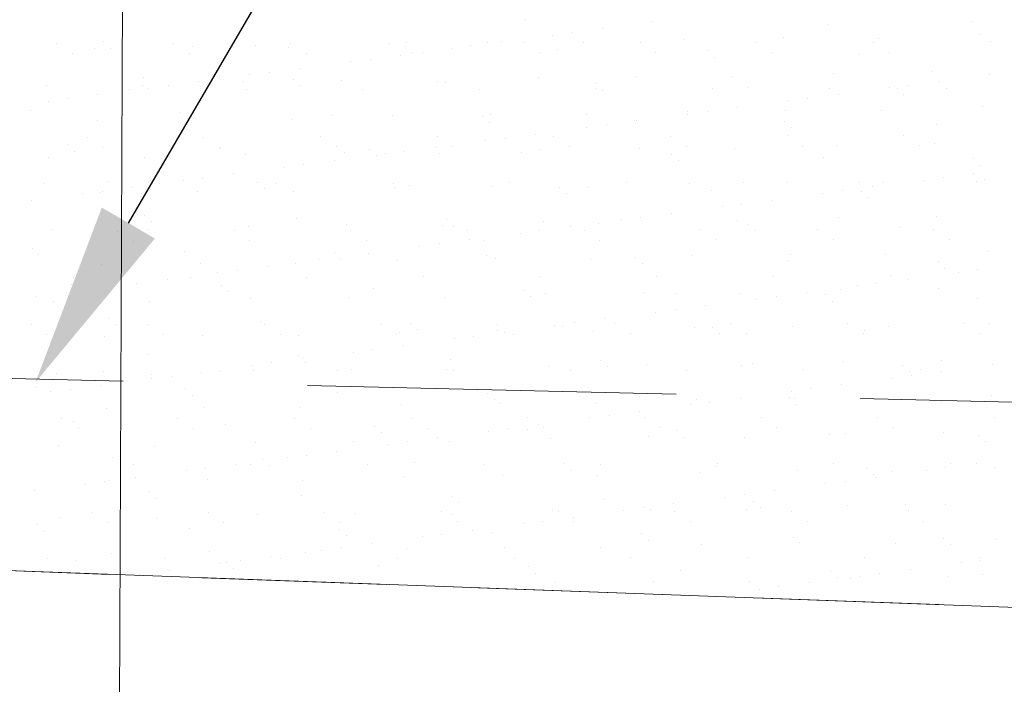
# Model space of a CAD drawing. Header units: metres. Extents: x 561538 to 562530, y 6580867 to 6581188.
# Tile 46 of 78: x 562514.607 to 562515.942, y 6580869.828 to 6580870.73. Entities that reach past the tile are written whole.
import ezdxf

# ---------------------------------------------------------------- set-up
doc = ezdxf.new("R2010")
doc.units = ezdxf.units.M
doc.linetypes.add('DASHED', pattern=[0.75, 0.5, -0.25])
doc.layers.add('KLM_lõige', color=7, linetype='Continuous', lineweight=9)
doc.layers.add('KLM_nähtavus', color=5, linetype='Continuous', lineweight=9)

msp = doc.modelspace()

# ---------------------------------------------------------------- linework, layer by layer
at = {"layer": 'KLM_lõige', "linetype": 'Continuous'}
msp.add_line((562514.7287, 6580866.5602), (562514.7532, 6580872.4059), dxfattribs=at)
at = {"layer": 'KLM_lõige'}
for p, q in [((562515.2926, 6580870.7297), (562515.2926, 6580870.7297)), ((562515.4659, 6580870.727), (562515.4659, 6580870.727)), ((562515.7022, 6580870.7235), (562515.7022, 6580870.7235)), ((562515.8991, 6580870.7276), (562515.8991, 6580870.7276)), ((562515.3556, 6580870.7125), (562515.3556, 6580870.7125)), ((562515.3969, 6580870.7179), (562515.3969, 6580870.7179)), ((562514.6576, 6580870.6976), (562514.6576, 6580870.6976)), ((562514.721, 6580870.7), (562514.721, 6580870.7)), ((562514.8158, 6580870.6979), (562514.8158, 6580870.6979)), ((562514.974, 6580870.6982), (562514.974, 6580870.6982)), ((562515.1092, 6580870.6974), (562515.1092, 6580870.6974)), ((562515.1322, 6580870.6985), (562515.1322, 6580870.6985)), ((562515.2421, 6580870.6991), (562515.2421, 6580870.6991)), ((562515.2602, 6580870.6999), (562515.2602, 6580870.6999)), ((562515.2904, 6580870.6988), (562515.2904, 6580870.6988)), ((562515.3292, 6580870.709), (562515.3292, 6580870.709)), ((562515.3721, 6580870.6985), (562515.3721, 6580870.6985)), ((562515.4486, 6580870.6991), (562515.4486, 6580870.6991)), ((562515.5093, 6580870.7034), (562515.5093, 6580870.7034)), ((562515.6068, 6580870.6994), (562515.6068, 6580870.6994)), ((562515.6423, 6580870.7051), (562515.6423, 6580870.7051)), ((562515.765, 6580870.6996), (562515.765, 6580870.6996)), ((562515.7722, 6580870.7045), (562515.7722, 6580870.7045)), ((562515.9094, 6580870.7095), (562515.9094, 6580870.7095)), ((562515.9232, 6580870.6999), (562515.9232, 6580870.6999)), ((562514.679, 6580870.684), (562514.679, 6580870.684)), ((562514.709, 6580870.6914), (562514.709, 6580870.6914)), ((562514.7304, 6580870.6914), (562514.7304, 6580870.6914)), ((562514.8372, 6580870.6843), (562514.8372, 6580870.6843)), ((562514.842, 6580870.6931), (562514.842, 6580870.6931)), ((562514.9273, 6580870.6955), (562514.9273, 6580870.6955)), ((562514.972, 6580870.6925), (562514.972, 6580870.6925)), ((562514.9954, 6580870.6846), (562514.9954, 6580870.6846)), ((562515.1306, 6580870.6937), (562515.1306, 6580870.6937)), ((562515.1399, 6580870.6852), (562515.1399, 6580870.6852)), ((562515.1536, 6580870.6849), (562515.1536, 6580870.6849)), ((562515.1925, 6580870.691), (562515.1925, 6580870.691)), ((562515.2189, 6580870.6945), (562515.2189, 6580870.6945)), ((562515.3118, 6580870.6851), (562515.3118, 6580870.6851)), ((562515.3368, 6580870.6893), (562515.3368, 6580870.6893)), ((562515.47, 6580870.6854), (562515.47, 6580870.6854)), ((562515.5401, 6580870.6875), (562515.5401, 6580870.6875)), ((562515.6282, 6580870.6857), (562515.6282, 6580870.6857)), ((562515.7464, 6580870.683), (562515.7464, 6580870.683)), ((562515.7864, 6580870.686), (562515.7864, 6580870.686)), ((562515.0557, 6580870.673), (562515.0557, 6580870.673)), ((562515.0822, 6580870.6765), (562515.0822, 6580870.6765)), ((562515.1235, 6580870.6819), (562515.1235, 6580870.6819)), ((562515.5495, 6580870.6789), (562515.5495, 6580870.6789)), ((562514.9454, 6580870.6585), (562514.9454, 6580870.6585)), ((562514.9867, 6580870.6639), (562514.9867, 6580870.6639)), ((562515.711, 6580870.6575), (562515.711, 6580870.6575)), ((562515.8439, 6580870.6592), (562515.8439, 6580870.6592)), ((562514.7746, 6580870.6509), (562514.7746, 6580870.6509)), ((562514.85, 6580870.6459), (562514.85, 6580870.6459)), ((562514.9107, 6580870.6455), (562514.9107, 6580870.6455)), ((562514.919, 6580870.655), (562514.919, 6580870.655)), ((562514.9778, 6580870.6492), (562514.9778, 6580870.6492)), ((562515.0437, 6580870.6472), (562515.0437, 6580870.6472)), ((562515.1736, 6580870.6465), (562515.1736, 6580870.6465)), ((562515.1841, 6580870.6447), (562515.1841, 6580870.6447)), ((562515.3108, 6580870.6515), (562515.3108, 6580870.6515)), ((562515.3874, 6580870.6429), (562515.3874, 6580870.6429)), ((562515.4438, 6580870.6532), (562515.4438, 6580870.6532)), ((562515.5738, 6580870.6526), (562515.5738, 6580870.6526)), ((562515.854, 6580870.6466), (562515.854, 6580870.6466)), ((562515.923, 6580870.6557), (562515.923, 6580870.6557)), ((562514.6435, 6580870.6412), (562514.6435, 6580870.6412)), ((562514.7561, 6580870.6349), (562514.7561, 6580870.6349)), ((562514.7735, 6580870.6405), (562514.7735, 6580870.6405)), ((562514.7822, 6580870.637), (562514.7822, 6580870.637)), ((562514.8087, 6580870.6405), (562514.8087, 6580870.6405)), ((562514.9143, 6580870.6351), (562514.9143, 6580870.6351)), ((562514.9872, 6580870.6406), (562514.9872, 6580870.6406)), ((562515.0725, 6580870.6354), (562515.0725, 6580870.6354)), ((562515.2307, 6580870.6357), (562515.2307, 6580870.6357)), ((562515.3889, 6580870.636), (562515.3889, 6580870.636)), ((562515.3968, 6580870.6343), (562515.3968, 6580870.6343)), ((562515.5471, 6580870.6363), (562515.5471, 6580870.6363)), ((562515.5937, 6580870.6384), (562515.5937, 6580870.6384)), ((562515.7053, 6580870.6366), (562515.7053, 6580870.6366)), ((562515.7863, 6580870.6377), (562515.7863, 6580870.6377)), ((562515.7969, 6580870.6367), (562515.7969, 6580870.6367)), ((562515.8127, 6580870.6412), (562515.8127, 6580870.6412)), ((562515.8635, 6580870.6369), (562515.8635, 6580870.6369)), ((562514.6455, 6580870.619), (562514.6455, 6580870.619)), ((562514.6719, 6580870.6225), (562514.6719, 6580870.6225)), ((562514.7132, 6580870.6279), (562514.7132, 6580870.6279)), ((562515.6495, 6580870.6197), (562515.6495, 6580870.6197)), ((562515.676, 6580870.6232), (562515.676, 6580870.6232)), ((562515.7173, 6580870.6286), (562515.7173, 6580870.6286)), ((562515.8063, 6580870.6281), (562515.8063, 6580870.6281)), ((562514.6219, 6580870.6063), (562514.6219, 6580870.6063)), ((562514.8251, 6580870.6046), (562514.8251, 6580870.6046)), ((562515.5125, 6580870.6056), (562515.5125, 6580870.6056)), ((562515.5392, 6580870.6052), (562515.5392, 6580870.6052)), ((562515.5805, 6580870.6106), (562515.5805, 6580870.6106)), ((562515.6455, 6580870.6072), (562515.6455, 6580870.6072)), ((562515.7754, 6580870.6066), (562515.7754, 6580870.6066)), ((562515.9126, 6580870.6116), (562515.9126, 6580870.6116)), ((562514.7122, 6580870.5935), (562514.7122, 6580870.5935)), ((562514.8345, 6580870.596), (562514.8345, 6580870.596)), ((562514.8452, 6580870.5952), (562514.8452, 6580870.5952)), ((562514.9752, 6580870.5946), (562514.9752, 6580870.5946)), ((562515.0314, 6580870.6001), (562515.0314, 6580870.6001)), ((562515.1124, 6580870.5995), (562515.1124, 6580870.5995)), ((562515.2347, 6580870.5983), (562515.2347, 6580870.5983)), ((562515.244, 6580870.5898), (562515.244, 6580870.5898)), ((562515.2453, 6580870.6012), (562515.2453, 6580870.6012)), ((562515.3753, 6580870.6006), (562515.3753, 6580870.6006)), ((562515.4409, 6580870.5938), (562515.4409, 6580870.5938)), ((562515.4438, 6580870.5926), (562515.4438, 6580870.5926)), ((562515.5128, 6580870.6017), (562515.5128, 6580870.6017)), ((562515.6442, 6580870.5921), (562515.6442, 6580870.5921)), ((562515.376, 6580870.5837), (562515.376, 6580870.5837)), ((562515.4025, 6580870.5871), (562515.4025, 6580870.5871)), ((562515.6536, 6580870.5835), (562515.6536, 6580870.5835)), ((562515.8505, 6580870.5876), (562515.8505, 6580870.5876)), ((562514.6986, 6580870.5704), (562514.6986, 6580870.5704)), ((562514.8568, 6580870.5707), (562514.8568, 6580870.5707)), ((562515.015, 6580870.571), (562515.015, 6580870.571)), ((562515.1732, 6580870.5713), (562515.1732, 6580870.5713)), ((562515.2393, 6580870.5657), (562515.2393, 6580870.5657)), ((562515.2657, 6580870.5691), (562515.2657, 6580870.5691)), ((562515.307, 6580870.5746), (562515.307, 6580870.5746)), ((562515.3314, 6580870.5716), (562515.3314, 6580870.5716)), ((562515.4896, 6580870.5719), (562515.4896, 6580870.5719)), ((562515.6478, 6580870.5722), (562515.6478, 6580870.5722)), ((562515.806, 6580870.5724), (562515.806, 6580870.5724)), ((562514.6724, 6580870.56), (562514.6724, 6580870.56)), ((562514.6818, 6580870.5514), (562514.6818, 6580870.5514)), ((562514.72, 6580870.5568), (562514.72, 6580870.5568)), ((562514.8782, 6580870.5571), (562514.8782, 6580870.5571)), ((562514.8787, 6580870.5555), (562514.8787, 6580870.5555)), ((562515.0364, 6580870.5574), (562515.0364, 6580870.5574)), ((562515.082, 6580870.5537), (562515.082, 6580870.5537)), ((562515.129, 6580870.5511), (562515.129, 6580870.5511)), ((562515.1703, 6580870.5566), (562515.1703, 6580870.5566)), ((562515.1946, 6580870.5576), (562515.1946, 6580870.5576)), ((562515.314, 6580870.5536), (562515.314, 6580870.5536)), ((562515.3528, 6580870.5579), (562515.3528, 6580870.5579)), ((562515.447, 6580870.5553), (562515.447, 6580870.5553)), ((562515.511, 6580870.5582), (562515.511, 6580870.5582)), ((562515.577, 6580870.5547), (562515.577, 6580870.5547)), ((562515.6692, 6580870.5585), (562515.6692, 6580870.5585)), ((562515.7142, 6580870.5596), (562515.7142, 6580870.5596)), ((562515.8274, 6580870.5588), (562515.8274, 6580870.5588)), ((562515.8471, 6580870.5613), (562515.8471, 6580870.5613)), ((562514.6467, 6580870.5433), (562514.6467, 6580870.5433)), ((562514.7767, 6580870.5426), (562514.7767, 6580870.5426)), ((562514.9139, 6580870.5476), (562514.9139, 6580870.5476)), ((562515.0336, 6580870.5386), (562515.0336, 6580870.5386)), ((562515.0469, 6580870.5493), (562515.0469, 6580870.5493)), ((562515.0913, 6580870.5452), (562515.0913, 6580870.5452)), ((562515.1026, 6580870.5477), (562515.1026, 6580870.5477)), ((562515.1768, 6580870.5487), (562515.1768, 6580870.5487)), ((562515.2882, 6580870.5493), (562515.2882, 6580870.5493)), ((562515.4915, 6580870.5475), (562515.4915, 6580870.5475)), ((562515.5009, 6580870.5389), (562515.5009, 6580870.5389)), ((562515.6978, 6580870.543), (562515.6978, 6580870.543)), ((562515.9011, 6580870.5413), (562515.9011, 6580870.5413)), ((562514.9658, 6580870.5297), (562514.9658, 6580870.5297)), ((562514.9923, 6580870.5331), (562514.9923, 6580870.5331)), ((562515.9104, 6580870.5327), (562515.9104, 6580870.5327)), ((562514.726, 6580870.5109), (562514.726, 6580870.5109)), ((562514.8291, 6580870.5117), (562514.8291, 6580870.5117)), ((562514.8555, 6580870.5151), (562514.8555, 6580870.5151)), ((562514.8968, 6580870.5206), (562514.8968, 6580870.5206)), ((562515.6487, 6580870.5094), (562515.6487, 6580870.5094)), ((562515.7463, 6580870.5094), (562515.7463, 6580870.5094)), ((562515.8331, 6580870.5123), (562515.8331, 6580870.5123)), ((562515.8595, 6580870.5158), (562515.8595, 6580870.5158)), ((562515.9008, 6580870.5212), (562515.9008, 6580870.5212)), ((562515.9045, 6580870.5097), (562515.9045, 6580870.5097)), ((562515.9158, 6580870.5137), (562515.9158, 6580870.5137)), ((562514.6389, 6580870.5074), (562514.6389, 6580870.5074)), ((562514.7188, 6580870.4971), (562514.7188, 6580870.4971)), ((562514.7601, 6580870.5026), (562514.7601, 6580870.5026)), ((562514.7971, 6580870.5077), (562514.7971, 6580870.5077)), ((562514.8484, 6580870.4973), (562514.8484, 6580870.4973)), ((562514.9293, 6580870.5092), (562514.9293, 6580870.5092)), ((562514.9386, 6580870.5006), (562514.9386, 6580870.5006)), ((562514.9553, 6580870.5079), (562514.9553, 6580870.5079)), ((562514.9784, 6580870.4967), (562514.9784, 6580870.4967)), ((562515.1135, 6580870.5082), (562515.1135, 6580870.5082)), ((562515.1156, 6580870.5017), (562515.1156, 6580870.5017)), ((562515.1355, 6580870.5047), (562515.1355, 6580870.5047)), ((562515.2485, 6580870.5034), (562515.2485, 6580870.5034)), ((562515.2717, 6580870.5085), (562515.2717, 6580870.5085)), ((562515.3388, 6580870.5029), (562515.3388, 6580870.5029)), ((562515.3785, 6580870.5027), (562515.3785, 6580870.5027)), ((562515.4299, 6580870.5088), (562515.4299, 6580870.5088)), ((562515.5157, 6580870.5077), (562515.5157, 6580870.5077)), ((562515.5451, 6580870.4984), (562515.5451, 6580870.4984)), ((562515.5881, 6580870.5091), (562515.5881, 6580870.5091)), ((562515.7228, 6580870.4978), (562515.7228, 6580870.4978)), ((562515.7483, 6580870.4967), (562515.7483, 6580870.4967)), ((562515.7641, 6580870.5032), (562515.7641, 6580870.5032)), ((562515.7786, 6580870.5087), (562515.7786, 6580870.5087)), ((562514.6233, 6580870.4846), (562514.6233, 6580870.4846)), ((562514.6923, 6580870.4937), (562514.6923, 6580870.4937)), ((562514.7154, 6580870.4956), (562514.7154, 6580870.4956)), ((562515.3482, 6580870.4943), (562515.3482, 6580870.4943)), ((562515.6274, 6580870.4852), (562515.6274, 6580870.4852)), ((562515.6964, 6580870.4943), (562515.6964, 6580870.4943)), ((562515.7577, 6580870.4881), (562515.7577, 6580870.4881)), ((562515.5596, 6580870.4763), (562515.5596, 6580870.4763)), ((562515.5861, 6580870.4798), (562515.5861, 6580870.4798)), ((562514.7765, 6580870.4646), (562514.7765, 6580870.4646)), ((562514.7859, 6580870.456), (562514.7859, 6580870.456)), ((562514.9828, 6580870.4601), (562514.9828, 6580870.4601)), ((562515.1861, 6580870.4583), (562515.1861, 6580870.4583)), ((562515.4229, 6580870.4583), (562515.4229, 6580870.4583)), ((562515.4493, 6580870.4618), (562515.4493, 6580870.4618)), ((562515.4502, 6580870.4574), (562515.4502, 6580870.4574)), ((562515.4906, 6580870.4672), (562515.4906, 6580870.4672)), ((562515.5802, 6580870.4568), (562515.5802, 6580870.4568)), ((562515.7174, 6580870.4617), (562515.7174, 6580870.4617)), ((562515.8503, 6580870.4634), (562515.8503, 6580870.4634)), ((562514.6499, 6580870.4454), (562514.6499, 6580870.4454)), ((562514.7396, 6580870.4432), (562514.7396, 6580870.4432)), ((562514.7799, 6580870.4448), (562514.7799, 6580870.4448)), ((562514.8978, 6580870.4435), (562514.8978, 6580870.4435)), ((562514.9171, 6580870.4497), (562514.9171, 6580870.4497)), ((562515.0501, 6580870.4514), (562515.0501, 6580870.4514)), ((562515.056, 6580870.4438), (562515.056, 6580870.4438)), ((562515.18, 6580870.4508), (562515.18, 6580870.4508)), ((562515.1955, 6580870.4498), (562515.1955, 6580870.4498)), ((562515.2142, 6580870.4441), (562515.2142, 6580870.4441)), ((562515.3126, 6580870.4438), (562515.3126, 6580870.4438)), ((562515.3172, 6580870.4557), (562515.3172, 6580870.4557)), ((562515.3539, 6580870.4492), (562515.3539, 6580870.4492)), ((562515.3724, 6580870.4444), (562515.3724, 6580870.4444)), ((562515.3924, 6580870.4538), (562515.3924, 6580870.4538)), ((562515.5306, 6580870.4447), (562515.5306, 6580870.4447)), ((562515.5956, 6580870.4521), (562515.5956, 6580870.4521)), ((562515.605, 6580870.4435), (562515.605, 6580870.4435)), ((562515.6888, 6580870.4449), (562515.6888, 6580870.4449)), ((562515.8019, 6580870.4476), (562515.8019, 6580870.4476)), ((562515.847, 6580870.4452), (562515.847, 6580870.4452)), ((562514.761, 6580870.4296), (562514.761, 6580870.4296)), ((562514.9192, 6580870.4299), (562514.9192, 6580870.4299)), ((562515.0774, 6580870.4301), (562515.0774, 6580870.4301)), ((562515.2171, 6580870.4312), (562515.2171, 6580870.4312)), ((562515.2356, 6580870.4304), (562515.2356, 6580870.4304)), ((562515.2861, 6580870.4403), (562515.2861, 6580870.4403)), ((562515.3938, 6580870.4307), (562515.3938, 6580870.4307)), ((562515.552, 6580870.431), (562515.552, 6580870.431)), ((562515.7102, 6580870.4313), (562515.7102, 6580870.4313)), ((562515.8684, 6580870.4316), (562515.8684, 6580870.4316)), ((562514.6238, 6580870.42), (562514.6238, 6580870.42)), ((562515.1494, 6580870.4223), (562515.1494, 6580870.4223)), ((562515.1758, 6580870.4258), (562515.1758, 6580870.4258)), ((562514.6332, 6580870.4114), (562514.6332, 6580870.4114)), ((562514.8301, 6580870.4155), (562514.8301, 6580870.4155)), ((562515.0127, 6580870.4043), (562515.0127, 6580870.4043)), ((562515.0334, 6580870.4138), (562515.0334, 6580870.4138)), ((562515.0391, 6580870.4078), (562515.0391, 6580870.4078)), ((562515.0427, 6580870.4052), (562515.0427, 6580870.4052)), ((562515.0804, 6580870.4132), (562515.0804, 6580870.4132)), ((562515.1188, 6580870.4038), (562515.1188, 6580870.4038)), ((562515.2396, 6580870.4093), (562515.2396, 6580870.4093)), ((562515.2517, 6580870.4055), (562515.2517, 6580870.4055)), ((562515.3817, 6580870.4048), (562515.3817, 6580870.4048)), ((562515.4429, 6580870.4075), (562515.4429, 6580870.4075)), ((562515.5189, 6580870.4098), (562515.5189, 6580870.4098)), ((562515.6492, 6580870.403), (562515.6492, 6580870.403)), ((562515.6519, 6580870.4115), (562515.6519, 6580870.4115)), ((562515.7818, 6580870.4109), (562515.7818, 6580870.4109)), ((562515.919, 6580870.4158), (562515.919, 6580870.4158)), ((562514.7186, 6580870.3978), (562514.7186, 6580870.3978)), ((562514.8516, 6580870.3995), (562514.8516, 6580870.3995)), ((562514.9024, 6580870.3898), (562514.9024, 6580870.3898)), ((562514.9437, 6580870.3952), (562514.9437, 6580870.3952)), ((562514.9816, 6580870.3988), (562514.9816, 6580870.3988)), ((562515.4523, 6580870.3989), (562515.4523, 6580870.3989)), ((562515.8525, 6580870.4013), (562515.8525, 6580870.4013)), ((562515.8618, 6580870.3927), (562515.8618, 6580870.3927)), ((562515.9064, 6580870.3904), (562515.9064, 6580870.3904)), ((562514.68, 6580870.3802), (562514.68, 6580870.3802)), ((562514.8069, 6580870.3772), (562514.8069, 6580870.3772)), ((562514.8382, 6580870.3804), (562514.8382, 6580870.3804)), ((562514.8759, 6580870.3863), (562514.8759, 6580870.3863)), ((562514.9964, 6580870.3807), (562514.9964, 6580870.3807)), ((562515.1546, 6580870.381), (562515.1546, 6580870.381)), ((562515.3128, 6580870.3813), (562515.3128, 6580870.3813)), ((562515.471, 6580870.3816), (562515.471, 6580870.3816)), ((562515.6292, 6580870.3819), (562515.6292, 6580870.3819)), ((562515.7874, 6580870.3822), (562515.7874, 6580870.3822)), ((562515.8109, 6580870.3779), (562515.8109, 6580870.3779)), ((562515.8799, 6580870.3869), (562515.8799, 6580870.3869)), ((562514.6774, 6580870.3709), (562514.6774, 6580870.3709)), ((562514.7392, 6580870.3683), (562514.7392, 6580870.3683)), ((562514.7656, 6580870.3718), (562514.7656, 6580870.3718)), ((562514.8807, 6580870.3692), (562514.8807, 6580870.3692)), ((562515.0869, 6580870.3647), (562515.0869, 6580870.3647)), ((562515.2902, 6580870.3629), (562515.2902, 6580870.3629)), ((562515.7206, 6580870.3639), (562515.7206, 6580870.3639)), ((562515.7432, 6580870.3689), (562515.7432, 6580870.3689)), ((562515.7696, 6580870.3724), (562515.7696, 6580870.3724)), ((562515.8535, 6580870.3656), (562515.8535, 6580870.3656)), ((562514.6289, 6580870.3538), (562514.6289, 6580870.3538)), ((562514.6702, 6580870.3592), (562514.6702, 6580870.3592)), ((562514.89, 6580870.3606), (562514.89, 6580870.3606)), ((562514.9203, 6580870.3518), (562514.9203, 6580870.3518)), ((562515.0533, 6580870.3535), (562515.0533, 6580870.3535)), ((562515.1832, 6580870.3529), (562515.1832, 6580870.3529)), ((562515.2996, 6580870.3543), (562515.2996, 6580870.3543)), ((562515.3204, 6580870.3578), (562515.3204, 6580870.3578)), ((562515.4534, 6580870.3595), (562515.4534, 6580870.3595)), ((562515.4965, 6580870.3584), (562515.4965, 6580870.3584)), ((562515.5834, 6580870.3589), (562515.5834, 6580870.3589)), ((562515.6065, 6580870.3509), (562515.6065, 6580870.3509)), ((562515.6329, 6580870.3544), (562515.6329, 6580870.3544)), ((562515.6742, 6580870.3599), (562515.6742, 6580870.3599)), ((562515.6998, 6580870.3567), (562515.6998, 6580870.3567)), ((562515.906, 6580870.3522), (562515.906, 6580870.3522)), ((562514.6531, 6580870.3475), (562514.6531, 6580870.3475)), ((562514.7831, 6580870.3469), (562514.7831, 6580870.3469)), ((562515.4962, 6580870.3364), (562515.4962, 6580870.3364)), ((562515.5375, 6580870.3419), (562515.5375, 6580870.3419)), ((562515.7091, 6580870.3481), (562515.7091, 6580870.3481)), ((562514.728, 6580870.3246), (562514.728, 6580870.3246)), ((562515.4007, 6580870.3239), (562515.4007, 6580870.3239)), ((562515.4697, 6580870.3329), (562515.4697, 6580870.3329)), ((562514.6225, 6580870.3157), (562514.6225, 6580870.3157)), ((562514.7373, 6580870.316), (562514.7373, 6580870.316)), ((562514.7807, 6580870.316), (562514.7807, 6580870.316)), ((562514.9342, 6580870.3201), (562514.9342, 6580870.3201)), ((562514.9389, 6580870.3163), (562514.9389, 6580870.3163)), ((562515.0971, 6580870.3166), (562515.0971, 6580870.3166)), ((562515.1375, 6580870.3183), (562515.1375, 6580870.3183)), ((562515.1469, 6580870.3098), (562515.1469, 6580870.3098)), ((562515.2553, 6580870.3169), (562515.2553, 6580870.3169)), ((562515.333, 6580870.3149), (562515.333, 6580870.3149)), ((562515.3438, 6580870.3139), (562515.3438, 6580870.3139)), ((562515.3594, 6580870.3184), (562515.3594, 6580870.3184)), ((562515.4134, 6580870.3172), (562515.4134, 6580870.3172)), ((562515.5221, 6580870.3119), (562515.5221, 6580870.3119)), ((562515.547, 6580870.3121), (562515.547, 6580870.3121)), ((562515.5716, 6580870.3174), (562515.5716, 6580870.3174)), ((562515.6551, 6580870.3136), (562515.6551, 6580870.3136)), ((562515.7298, 6580870.3177), (562515.7298, 6580870.3177)), ((562515.785, 6580870.313), (562515.785, 6580870.313)), ((562515.888, 6580870.318), (562515.888, 6580870.318)), ((562515.9222, 6580870.3179), (562515.9222, 6580870.3179)), ((562514.6439, 6580870.3021), (562514.6439, 6580870.3021)), ((562514.7218, 6580870.2999), (562514.7218, 6580870.2999)), ((562514.8021, 6580870.3024), (562514.8021, 6580870.3024)), ((562514.8548, 6580870.3016), (562514.8548, 6580870.3016)), ((562514.9603, 6580870.3027), (562514.9603, 6580870.3027)), ((562514.9848, 6580870.3009), (562514.9848, 6580870.3009)), ((562515.1185, 6580870.3029), (562515.1185, 6580870.3029)), ((562515.122, 6580870.3059), (562515.122, 6580870.3059)), ((562515.1962, 6580870.2969), (562515.1962, 6580870.2969)), ((562515.2227, 6580870.3004), (562515.2227, 6580870.3004)), ((562515.2549, 6580870.3076), (562515.2549, 6580870.3076)), ((562515.264, 6580870.3059), (562515.264, 6580870.3059)), ((562515.2767, 6580870.3032), (562515.2767, 6580870.3032)), ((562515.3849, 6580870.307), (562515.3849, 6580870.307)), ((562515.4349, 6580870.3035), (562515.4349, 6580870.3035)), ((562515.5564, 6580870.3035), (562515.5564, 6580870.3035)), ((562515.5931, 6580870.3038), (562515.5931, 6580870.3038)), ((562515.7513, 6580870.3041), (562515.7513, 6580870.3041)), ((562515.7533, 6580870.3076), (562515.7533, 6580870.3076)), ((562515.9095, 6580870.3044), (562515.9095, 6580870.3044)), ((562515.0859, 6580870.2824), (562515.0859, 6580870.2824)), ((562515.1272, 6580870.2879), (562515.1272, 6580870.2879)), ((562514.7815, 6580870.2755), (562514.7815, 6580870.2755)), ((562514.9848, 6580870.2738), (562514.9848, 6580870.2738)), ((562514.9905, 6580870.2699), (562514.9905, 6580870.2699)), ((562515.0595, 6580870.2789), (562515.0595, 6580870.2789)), ((562515.1911, 6580870.2693), (562515.1911, 6580870.2693)), ((562514.9227, 6580870.2609), (562514.9227, 6580870.2609)), ((562514.9492, 6580870.2644), (562514.9492, 6580870.2644)), ((562514.9942, 6580870.2652), (562514.9942, 6580870.2652)), ((562515.0565, 6580870.2556), (562515.0565, 6580870.2556)), ((562515.3236, 6580870.26), (562515.3236, 6580870.26)), ((562515.3943, 6580870.2675), (562515.3943, 6580870.2675)), ((562515.4037, 6580870.2589), (562515.4037, 6580870.2589)), ((562515.4566, 6580870.2617), (562515.4566, 6580870.2617)), ((562515.5866, 6580870.261), (562515.5866, 6580870.261)), ((562515.6006, 6580870.263), (562515.6006, 6580870.263)), ((562515.7238, 6580870.266), (562515.7238, 6580870.266)), ((562515.8039, 6580870.2613), (562515.8039, 6580870.2613)), ((562515.8567, 6580870.2677), (562515.8567, 6580870.2677)), ((562515.9268, 6580870.2616), (562515.9268, 6580870.2616)), ((562514.6563, 6580870.2496), (562514.6563, 6580870.2496)), ((562514.721, 6580870.2529), (562514.721, 6580870.2529)), ((562514.786, 6580870.2429), (562514.786, 6580870.2429)), ((562514.7863, 6580870.249), (562514.7863, 6580870.249)), ((562514.8124, 6580870.2464), (562514.8124, 6580870.2464)), ((562514.8537, 6580870.2518), (562514.8537, 6580870.2518)), ((562514.8792, 6580870.2532), (562514.8792, 6580870.2532)), ((562514.9235, 6580870.2539), (562514.9235, 6580870.2539)), ((562515.0374, 6580870.2535), (562515.0374, 6580870.2535)), ((562515.1864, 6580870.255), (562515.1864, 6580870.255)), ((562515.1956, 6580870.2538), (562515.1956, 6580870.2538)), ((562515.3538, 6580870.2541), (562515.3538, 6580870.2541)), ((562515.512, 6580870.2544), (562515.512, 6580870.2544)), ((562515.6702, 6580870.2547), (562515.6702, 6580870.2547)), ((562515.79, 6580870.2436), (562515.79, 6580870.2436)), ((562515.8132, 6580870.2527), (562515.8132, 6580870.2527)), ((562515.8165, 6580870.2471), (562515.8165, 6580870.2471)), ((562515.8284, 6580870.255), (562515.8284, 6580870.255)), ((562515.8578, 6580870.2525), (562515.8578, 6580870.2525)), ((562514.6288, 6580870.2309), (562514.6288, 6580870.2309)), ((562514.717, 6580870.2338), (562514.717, 6580870.2338)), ((562514.8321, 6580870.2292), (562514.8321, 6580870.2292)), ((562515.6797, 6580870.2291), (562515.6797, 6580870.2291)), ((562515.721, 6580870.2345), (562515.721, 6580870.2345)), ((562514.6493, 6580870.2249), (562514.6493, 6580870.2249)), ((562514.6757, 6580870.2284), (562514.6757, 6580870.2284)), ((562514.8414, 6580870.2206), (562514.8414, 6580870.2206)), ((562515.0383, 6580870.2247), (562515.0383, 6580870.2247)), ((562515.2416, 6580870.2229), (562515.2416, 6580870.2229)), ((562515.4479, 6580870.2184), (562515.4479, 6580870.2184)), ((562515.5843, 6580870.2165), (562515.5843, 6580870.2165)), ((562515.6512, 6580870.2167), (562515.6512, 6580870.2167)), ((562515.6533, 6580870.2256), (562515.6533, 6580870.2256)), ((562515.6583, 6580870.2157), (562515.6583, 6580870.2157)), ((562515.9254, 6580870.22), (562515.9254, 6580870.22)), ((562514.858, 6580870.2037), (562514.858, 6580870.2037)), ((562514.988, 6580870.2031), (562514.988, 6580870.2031)), ((562515.1252, 6580870.208), (562515.1252, 6580870.208)), ((562515.251, 6580870.2144), (562515.251, 6580870.2144)), ((562515.2581, 6580870.2097), (562515.2581, 6580870.2097)), ((562515.3881, 6580870.2091), (562515.3881, 6580870.2091)), ((562515.5166, 6580870.2076), (562515.5166, 6580870.2076)), ((562515.5253, 6580870.214), (562515.5253, 6580870.214)), ((562515.543, 6580870.2111), (562515.543, 6580870.2111)), ((562515.6605, 6580870.2081), (562515.6605, 6580870.2081)), ((562515.7882, 6580870.2151), (562515.7882, 6580870.2151)), ((562515.8574, 6580870.2122), (562515.8574, 6580870.2122)), ((562514.725, 6580870.202), (562514.725, 6580870.202)), ((562514.9799, 6580870.1891), (562514.9799, 6580870.1891)), ((562515.1381, 6580870.1894), (562515.1381, 6580870.1894)), ((562515.2963, 6580870.1897), (562515.2963, 6580870.1897)), ((562515.3798, 6580870.1896), (562515.3798, 6580870.1896)), ((562515.4063, 6580870.1931), (562515.4063, 6580870.1931)), ((562515.4476, 6580870.1985), (562515.4476, 6580870.1985)), ((562515.4545, 6580870.19), (562515.4545, 6580870.19)), ((562515.6127, 6580870.1902), (562515.6127, 6580870.1902)), ((562515.7709, 6580870.1905), (562515.7709, 6580870.1905)), ((562515.9291, 6580870.1908), (562515.9291, 6580870.1908)), ((562509.2329, 6580870.1781), (562517.6135, 6580869.8719)), ((562514.6635, 6580870.1885), (562514.6635, 6580870.1885)), ((562514.6794, 6580870.1846), (562514.6794, 6580870.1846)), ((562514.6887, 6580870.176), (562514.6887, 6580870.176)), ((562514.8217, 6580870.1888), (562514.8217, 6580870.1888)), ((562514.8856, 6580870.1801), (562514.8856, 6580870.1801)), ((562515.0889, 6580870.1783), (562515.0889, 6580870.1783)), ((562515.1595, 6580870.1757), (562515.1595, 6580870.1757)), ((562515.3108, 6580870.1805), (562515.3108, 6580870.1805)), ((562515.3177, 6580870.176), (562515.3177, 6580870.176)), ((562515.4759, 6580870.1763), (562515.4759, 6580870.1763)), ((562515.6341, 6580870.1766), (562515.6341, 6580870.1766)), ((562515.7923, 6580870.1769), (562515.7923, 6580870.1769)), ((562514.6849, 6580870.1749), (562514.6849, 6580870.1749)), ((562514.8431, 6580870.1752), (562514.8431, 6580870.1752)), ((562515.0013, 6580870.1754), (562515.0013, 6580870.1754)), ((562515.0983, 6580870.1698), (562515.0983, 6580870.1698)), ((562515.1741, 6580870.1625), (562515.1741, 6580870.1625)), ((562515.2431, 6580870.1716), (562515.2431, 6580870.1716)), ((562515.2695, 6580870.1751), (562515.2695, 6580870.1751)), ((562515.2952, 6580870.1739), (562515.2952, 6580870.1739)), ((562515.4598, 6580870.1638), (562515.4598, 6580870.1638)), ((562515.4985, 6580870.1721), (562515.4985, 6580870.1721)), ((562515.5078, 6580870.1635), (562515.5078, 6580870.1635)), ((562515.5898, 6580870.1631), (562515.5898, 6580870.1631)), ((562515.7047, 6580870.1676), (562515.7047, 6580870.1676)), ((562515.727, 6580870.1681), (562515.727, 6580870.1681)), ((562515.8599, 6580870.1698), (562515.8599, 6580870.1698)), ((562515.908, 6580870.1659), (562515.908, 6580870.1659)), ((562514.6595, 6580870.1517), (562514.6595, 6580870.1517)), ((562514.7895, 6580870.1511), (562514.7895, 6580870.1511)), ((562514.9267, 6580870.1561), (562514.9267, 6580870.1561)), ((562515.0597, 6580870.1578), (562515.0597, 6580870.1578)), ((562515.1063, 6580870.1536), (562515.1063, 6580870.1536)), ((562515.1328, 6580870.1571), (562515.1328, 6580870.1571)), ((562515.1896, 6580870.1571), (562515.1896, 6580870.1571)), ((562515.3268, 6580870.1621), (562515.3268, 6580870.1621)), ((562515.9174, 6580870.1573), (562515.9174, 6580870.1573)), ((562514.7329, 6580870.1355), (562514.7329, 6580870.1355)), ((562514.9696, 6580870.1356), (562514.9696, 6580870.1356)), ((562514.996, 6580870.1391), (562514.996, 6580870.1391)), ((562515.0373, 6580870.1445), (562515.0373, 6580870.1445)), ((562514.762, 6580870.1257), (562514.762, 6580870.1257)), ((562514.9006, 6580870.1265), (562514.9006, 6580870.1265)), ((562514.9202, 6580870.126), (562514.9202, 6580870.126)), ((562514.9362, 6580870.1338), (562514.9362, 6580870.1338)), ((562514.9456, 6580870.1252), (562514.9456, 6580870.1252)), ((562515.0784, 6580870.1263), (562515.0784, 6580870.1263)), ((562515.1425, 6580870.1293), (562515.1425, 6580870.1293)), ((562515.2366, 6580870.1266), (562515.2366, 6580870.1266)), ((562515.3457, 6580870.1275), (562515.3457, 6580870.1275)), ((562515.3948, 6580870.1269), (562515.3948, 6580870.1269)), ((562515.552, 6580870.123), (562515.552, 6580870.123)), ((562515.553, 6580870.1272), (562515.553, 6580870.1272)), ((562515.7112, 6580870.1275), (562515.7112, 6580870.1275)), ((562515.8694, 6580870.1277), (562515.8694, 6580870.1277)), ((562515.9046, 6580870.1271), (562515.9046, 6580870.1271)), ((562515.9286, 6580870.1222), (562515.9286, 6580870.1222)), ((562514.8328, 6580870.1176), (562514.8328, 6580870.1176)), ((562514.8593, 6580870.121), (562514.8593, 6580870.121)), ((562515.1284, 6580870.1101), (562515.1284, 6580870.1101)), ((562515.2613, 6580870.1118), (562515.2613, 6580870.1118)), ((562515.3551, 6580870.1189), (562515.3551, 6580870.1189)), ((562515.3913, 6580870.1112), (562515.3913, 6580870.1112)), ((562515.5285, 6580870.1161), (562515.5285, 6580870.1161)), ((562515.6615, 6580870.1178), (562515.6615, 6580870.1178)), ((562515.7553, 6580870.1213), (562515.7553, 6580870.1213)), ((562515.7646, 6580870.1127), (562515.7646, 6580870.1127)), ((562515.7679, 6580870.1091), (562515.7679, 6580870.1091)), ((562515.7914, 6580870.1172), (562515.7914, 6580870.1172)), ((562515.8369, 6580870.1182), (562515.8369, 6580870.1182)), ((562515.8633, 6580870.1217), (562515.8633, 6580870.1217)), ((562514.6961, 6580870.0996), (562514.6961, 6580870.0996)), ((562514.7225, 6580870.103), (562514.7225, 6580870.103)), ((562514.7282, 6580870.1041), (562514.7282, 6580870.1041)), ((562514.7638, 6580870.1085), (562514.7638, 6580870.1085)), ((562514.8612, 6580870.1058), (562514.8612, 6580870.1058)), ((562514.9912, 6580870.1052), (562514.9912, 6580870.1052)), ((562515.7001, 6580870.1002), (562515.7001, 6580870.1002)), ((562515.7266, 6580870.1037), (562515.7266, 6580870.1037)), ((562514.6271, 6580870.0905), (562514.6271, 6580870.0905)), ((562514.7835, 6580870.0892), (562514.7835, 6580870.0892)), ((562514.9898, 6580870.0847), (562514.9898, 6580870.0847)), ((562515.193, 6580870.0829), (562515.193, 6580870.0829)), ((562515.5634, 6580870.0822), (562515.5634, 6580870.0822)), ((562515.5898, 6580870.0857), (562515.5898, 6580870.0857)), ((562515.6311, 6580870.0911), (562515.6311, 6580870.0911)), ((562514.7929, 6580870.0806), (562514.7929, 6580870.0806)), ((562515.2024, 6580870.0744), (562515.2024, 6580870.0744)), ((562515.3993, 6580870.0784), (562515.3993, 6580870.0784)), ((562515.4944, 6580870.0731), (562515.4944, 6580870.0731)), ((562515.6026, 6580870.0767), (562515.6026, 6580870.0767)), ((562515.7302, 6580870.0702), (562515.7302, 6580870.0702)), ((562515.8088, 6580870.0722), (562515.8088, 6580870.0722)), ((562515.8631, 6580870.0719), (562515.8631, 6580870.0719)), ((562514.7045, 6580870.0613), (562514.7045, 6580870.0613)), ((562514.8627, 6580870.0616), (562514.8627, 6580870.0616)), ((562514.9299, 6580870.0582), (562514.9299, 6580870.0582)), ((562515.0209, 6580870.0619), (562515.0209, 6580870.0619)), ((562515.0629, 6580870.0599), (562515.0629, 6580870.0599)), ((562515.1791, 6580870.0622), (562515.1791, 6580870.0622)), ((562515.1928, 6580870.0592), (562515.1928, 6580870.0592)), ((562515.33, 6580870.0642), (562515.33, 6580870.0642)), ((562515.3373, 6580870.0625), (562515.3373, 6580870.0625)), ((562515.4266, 6580870.0642), (562515.4266, 6580870.0642)), ((562515.4531, 6580870.0677), (562515.4531, 6580870.0677)), ((562515.463, 6580870.0659), (562515.463, 6580870.0659)), ((562515.4955, 6580870.0627), (562515.4955, 6580870.0627)), ((562515.593, 6580870.0653), (562515.593, 6580870.0653)), ((562515.6119, 6580870.0681), (562515.6119, 6580870.0681)), ((562515.6537, 6580870.063), (562515.6537, 6580870.063)), ((562515.8119, 6580870.0633), (562515.8119, 6580870.0633)), ((562514.6308, 6580870.0446), (562514.6308, 6580870.0446)), ((562514.6627, 6580870.0539), (562514.6627, 6580870.0539)), ((562514.7259, 6580870.0477), (562514.7259, 6580870.0477)), ((562514.7927, 6580870.0532), (562514.7927, 6580870.0532)), ((562514.8841, 6580870.0479), (562514.8841, 6580870.0479)), ((562515.0423, 6580870.0482), (562515.0423, 6580870.0482)), ((562515.2005, 6580870.0485), (562515.2005, 6580870.0485)), ((562515.2899, 6580870.0462), (562515.2899, 6580870.0462)), ((562515.3163, 6580870.0497), (562515.3163, 6580870.0497)), ((562515.3576, 6580870.0551), (562515.3576, 6580870.0551)), ((562515.3587, 6580870.0488), (562515.3587, 6580870.0488)), ((562515.5169, 6580870.0491), (562515.5169, 6580870.0491)), ((562515.6751, 6580870.0494), (562515.6751, 6580870.0494)), ((562515.8333, 6580870.0497), (562515.8333, 6580870.0497)), ((562514.6401, 6580870.036), (562514.6401, 6580870.036)), ((562514.837, 6580870.0401), (562514.837, 6580870.0401)), ((562515.0403, 6580870.0384), (562515.0403, 6580870.0384)), ((562515.0497, 6580870.0298), (562515.0497, 6580870.0298)), ((562515.1796, 6580870.0317), (562515.1796, 6580870.0317)), ((562515.2209, 6580870.0371), (562515.2209, 6580870.0371)), ((562515.2466, 6580870.0339), (562515.2466, 6580870.0339)), ((562515.4499, 6580870.0321), (562515.4499, 6580870.0321)), ((562515.0842, 6580870.0191), (562515.0842, 6580870.0191)), ((562515.1532, 6580870.0282), (562515.1532, 6580870.0282)), ((562515.4592, 6580870.0235), (562515.4592, 6580870.0235)), ((562515.5317, 6580870.0183), (562515.5317, 6580870.0183)), ((562515.6561, 6580870.0276), (562515.6561, 6580870.0276)), ((562515.6647, 6580870.02), (562515.6647, 6580870.02)), ((562515.7946, 6580870.0193), (562515.7946, 6580870.0193)), ((562515.8594, 6580870.0259), (562515.8594, 6580870.0259)), ((562515.8688, 6580870.0173), (562515.8688, 6580870.0173)), ((562515.9318, 6580870.0243), (562515.9318, 6580870.0243)), ((562514.7314, 6580870.0062), (562514.7314, 6580870.0062)), ((562514.8644, 6580870.0079), (562514.8644, 6580870.0079)), ((562514.9944, 6580870.0073), (562514.9944, 6580870.0073)), ((562515.0164, 6580870.0102), (562515.0164, 6580870.0102)), ((562515.0429, 6580870.0137), (562515.0429, 6580870.0137)), ((562515.1316, 6580870.0122), (562515.1316, 6580870.0122)), ((562515.2645, 6580870.0139), (562515.2645, 6580870.0139)), ((562515.3945, 6580870.0133), (562515.3945, 6580870.0133)), ((562514.6449, 6580869.9982), (562514.6449, 6580869.9982)), ((562514.6843, 6580869.9955), (562514.6843, 6580869.9955)), ((562514.8031, 6580869.9985), (562514.8031, 6580869.9985)), ((562514.8797, 6580869.9922), (562514.8797, 6580869.9922)), ((562514.8876, 6580869.9938), (562514.8876, 6580869.9938)), ((562514.9061, 6580869.9957), (562514.9061, 6580869.9957)), ((562514.9474, 6580870.0011), (562514.9474, 6580870.0011)), ((562514.9613, 6580869.9988), (562514.9613, 6580869.9988)), ((562515.0939, 6580869.9893), (562515.0939, 6580869.9893)), ((562515.1195, 6580869.9991), (562515.1195, 6580869.9991)), ((562515.2776, 6580869.9994), (562515.2776, 6580869.9994)), ((562515.4358, 6580869.9997), (562515.4358, 6580869.9997)), ((562515.594, 6580870), (562515.594, 6580870)), ((562515.7522, 6580870.0003), (562515.7522, 6580870.0003)), ((562515.8837, 6580869.9929), (562515.8837, 6580869.9929)), ((562515.9102, 6580869.9963), (562515.9102, 6580869.9963)), ((562515.9104, 6580870.0005), (562515.9104, 6580870.0005)), ((562514.7694, 6580869.9777), (562514.7694, 6580869.9777)), ((562514.8107, 6580869.9831), (562514.8107, 6580869.9831)), ((562514.897, 6580869.9852), (562514.897, 6580869.9852)), ((562515.2972, 6580869.9875), (562515.2972, 6580869.9875)), ((562515.3065, 6580869.9789), (562515.3065, 6580869.9789)), ((562515.5034, 6580869.983), (562515.5034, 6580869.983)), ((562515.7067, 6580869.9813), (562515.7067, 6580869.9813)), ((562515.7734, 6580869.9783), (562515.7734, 6580869.9783)), ((562515.8147, 6580869.9838), (562515.8147, 6580869.9838)), ((562515.913, 6580869.9768), (562515.913, 6580869.9768)), ((562515.3332, 6580869.9663), (562515.3332, 6580869.9663)), ((562515.4662, 6580869.968), (562515.4662, 6580869.968)), ((562515.5962, 6580869.9674), (562515.5962, 6580869.9674)), ((562515.678, 6580869.9658), (562515.678, 6580869.9658)), ((562515.7161, 6580869.9727), (562515.7161, 6580869.9727)), ((562515.7334, 6580869.9723), (562515.7334, 6580869.9723)), ((562515.747, 6580869.9749), (562515.747, 6580869.9749)), ((562515.8663, 6580869.974), (562515.8663, 6580869.974)), ((562515.196, 6580869.9614), (562515.196, 6580869.9614)), ((562515.6102, 6580869.9569), (562515.6102, 6580869.9569)), ((562515.6367, 6580869.9603), (562515.6367, 6580869.9603)), ((562515.5412, 6580869.9478), (562515.5412, 6580869.9478))]:
    msp.add_line(p, q, dxfattribs=at)
at = {"layer": 'KLM_lõige', "color": 1, "linetype": 'DASHED', "ltscale": 0.5}
msp.add_line((562509.2329, 6580870.1781), (562517.6135, 6580869.8719), dxfattribs=at)
at = {"layer": 'KLM_lõige', "linetype": 'ByBlock', "lineweight": -2}
msp.add_lwpolyline([(562514.7544, 6580870.454), (562515.9231, 6580872.4598)], dxfattribs=at)
at = {"layer": 'KLM_lõige'}
msp.add_solid([(562514.7904, 6580870.433), (562514.6285, 6580870.238), (562514.7184, 6580870.475)], dxfattribs=at)
at = {"layer": 'KLM_nähtavus', "color": 74, "linetype": 'DASHED'}
msp.add_line((562514.2477, 6580870.2514), (562517.6377, 6580870.1714), dxfattribs=at)

doc.saveas('drawing.dxf')
